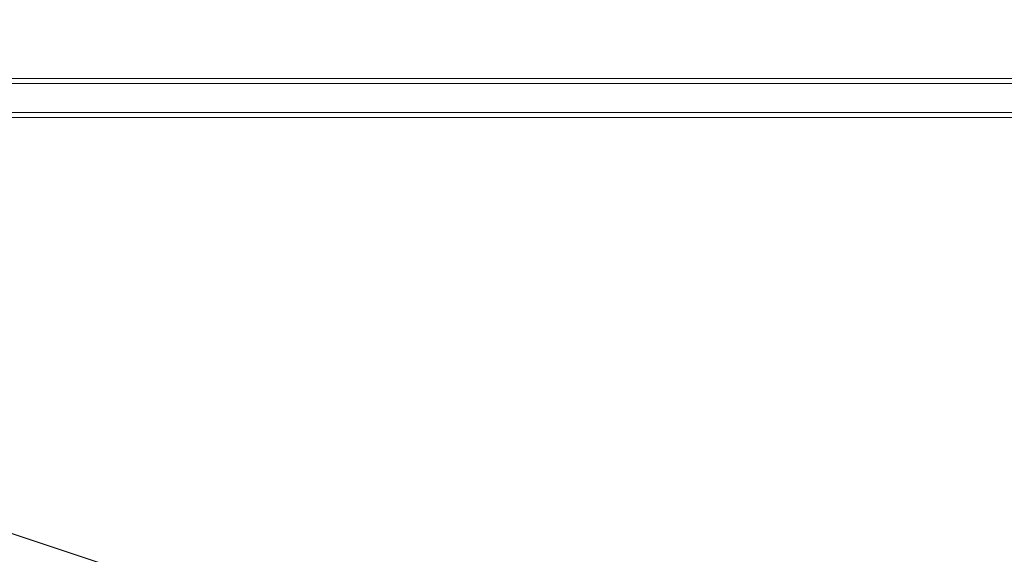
# Model space of a CAD drawing. Header units: millimetres. Extents: x -4395 to 65662, y -65530 to 6847.
# Tile 90 of 256: x 950 to 1528, y -52069 to -51754. Entities that reach past the tile are written whole.
import ezdxf

# ---------------------------------------------------------------- set-up
doc = ezdxf.new("R2010")
doc.units = ezdxf.units.MM
doc.layers.add('R33_DET_lateral_C05', color=7, linetype='Continuous', lineweight=0)
doc.layers.add('R33_DET_lateral_C07', color=7, linetype='Continuous', lineweight=0)

msp = doc.modelspace()

# ---------------------------------------------------------------- linework, layer by layer
at = {"layer": 'R33_DET_lateral_C05'}
for p, q in [((360, -51789), (2740, -51789)), ((360, -51792), (2740, -51792)), ((300, -51809), (2800, -51809)), ((300, -51812), (2800, -51812))]:
    msp.add_line(p, q, dxfattribs=at)
at = {"layer": 'R33_DET_lateral_C07'}
for p, q in [((-3845.887, -50464.746), (2601.355, -52606.704)), ((2601.873, -52606.704), (-3845.369, -50464.746))]:
    msp.add_line(p, q, dxfattribs=at)

doc.saveas('drawing.dxf')
